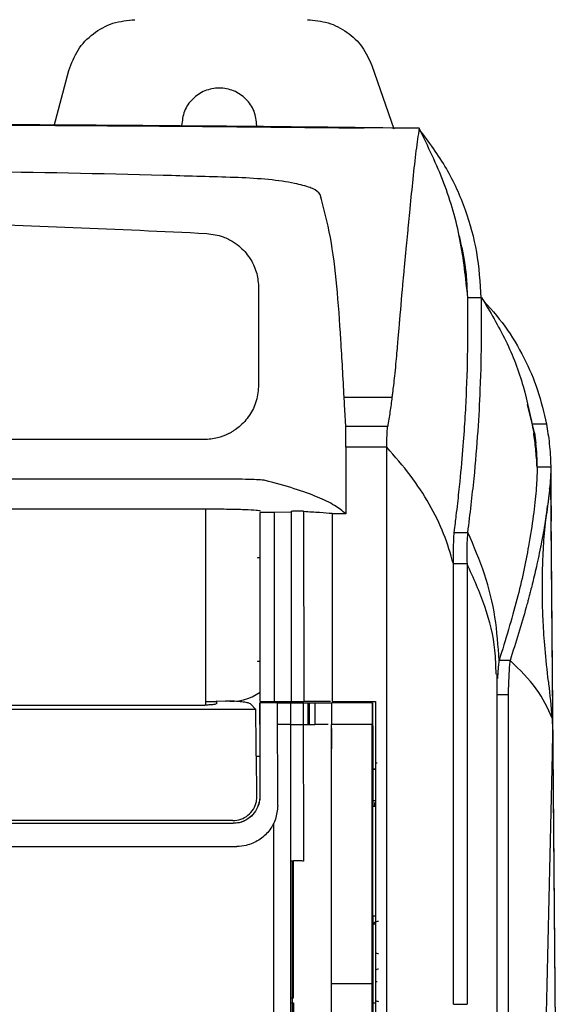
# Model space of a CAD drawing. Extents: x 594 to 1520, y 236 to 1207.
# Tile 24 of 71: x 1086 to 1126, y 750 to 822. Entities that reach past the tile are written whole.
import ezdxf

# ---------------------------------------------------------------- set-up
doc = ezdxf.new("R2010")
doc.units = 0
doc.header["$LTSCALE"] = 5
doc.layers.get('0').update_dxf_attribs({"linetype": 'CONTINUOUS'})

msp = doc.modelspace()

# ---------------------------------------------------------------- linework, layer by layer
at = {"color": 7, "linetype": 'Continuous'}
for p, q in [((1088.992, 814.204), (1090.077, 818.252)), ((1112.236, 818.597), (1113.835, 813.987)), ((1103.95, 802.331), (1103.95, 795.247)), ((1119.242, 801.651), (1120.242, 801.651)), ((1110.201, 794.34), (1113.7, 794.34)), ((1124.111, 791.73), (1123.619, 793.812)), ((1113.383, 792.197), (1110.323, 792.205)), ((1124.991, 792.373), (1123.965, 792.373)), ((1124.111, 791.73), (1124.214, 790.976)), ((1099.95, 791.247), (1061.07, 791.247)), ((1113.323, 790.692), (1110.323, 790.699)), ((1110.323, 790.692), (1110.323, 785.819)), ((1124.314, 789.223), (1124.31, 788.949)), ((1125.314, 789.223), (1124.314, 789.223)), ((1101.456, 788.353), (1063.07, 788.353)), ((1125.337, 786.4), (1125.346, 785.288)), ((1048.589, 786.181), (1100.058, 786.181)), ((1100.058, 786.181), (1100.058, 772.086)), ((1105.091, 785.919), (1104.058, 785.913)), ((1104.058, 772.086), (1104.058, 785.913)), ((1106.323, 785.927), (1105.091, 785.919)), ((1105.091, 785.919), (1105.091, 772.086)), ((1106.323, 785.927), (1106.323, 785.99)), ((1106.323, 785.927), (1106.323, 772.086)), ((1107.239, 786), (1107.248, 772.086)), ((1109.323, 785.855), (1109.323, 785.819)), ((1109.323, 785.819), (1109.323, 772.086)), ((1110.323, 785.819), (1109.323, 785.819)), ((1125.321, 785.977), (1125.783, 729.292)), ((1125.787, 731.17), (1125.346, 785.288)), ((1118.25, 784.463), (1119.25, 784.463)), ((1104.058, 782.607), (1103.862, 782.607)), ((1103.862, 782.607), (1103.862, 782.581)), ((1119.188, 782.164), (1118.188, 782.164)), ((1120.171, 782.211), (1120.168, 782.2)), ((1104.058, 775.009), (1103.862, 775.009)), ((1103.862, 775.009), (1103.862, 774.983)), ((1122.33, 775.099), (1121.53, 775.099)), ((1121.388, 762.636), (1121.385, 774.103)), ((1100.865, 772.137), (1100.863, 771.927)), ((1100.865, 772.137), (1101.553, 772.127)), ((1104.028, 770.42), (1104.028, 771.986)), ((1104.028, 771.986), (1104.029, 771.986)), ((1104.029, 771.986), (1104.03, 770.42)), ((1104.029, 771.986), (1104.039, 771.986)), ((1104.029, 770.42), (1104.029, 771.986)), ((1104.039, 771.986), (1104.043, 765.192)), ((1105.338, 771.986), (1104.039, 771.986)), ((1104.058, 772.086), (1105.091, 772.086)), ((1105.091, 772.086), (1106.323, 772.086)), ((1105.337, 771.986), (1106.288, 771.986)), ((1105.342, 764.484), (1105.338, 771.986)), ((1106.288, 771.986), (1106.288, 770.42)), ((1107.214, 771.986), (1107.214, 770.42)), ((1107.214, 771.986), (1107.537, 771.986)), ((1109.208, 772.086), (1107.248, 772.086)), ((1107.537, 771.986), (1107.537, 770.42)), ((1107.537, 771.986), (1107.648, 771.986)), ((1107.648, 771.986), (1107.648, 770.42)), ((1107.648, 771.986), (1108.07, 771.986)), ((1108.07, 771.986), (1108.07, 770.42)), ((1109.288, 771.986), (1109.288, 770.42)), ((1112.253, 771.986), (1109.288, 771.986)), ((1109.288, 771.986), (1109.288, 770.42)), ((1109.323, 772.086), (1112.488, 772.086)), ((1112.253, 771.986), (1112.252, 770.42)), ((1112.281, 771.986), (1112.253, 771.986)), ((1112.281, 771.986), (1112.281, 770.378)), ((1112.488, 772.086), (1112.488, 751.354)), ((1121.388, 772.592), (1122.188, 772.592)), ((1103.736, 771.495), (1103.343, 771.92)), ((1104.028, 770.42), (1104.029, 770.42)), ((1104.03, 770.42), (1104.029, 770.42)), ((1104.03, 770.42), (1104.03, 770.42)), ((1104.03, 770.42), (1104.033, 765.192)), ((1106.288, 770.42), (1105.338, 770.42)), ((1107.214, 770.42), (1107.537, 770.42)), ((1107.537, 770.42), (1107.648, 770.42)), ((1107.648, 770.42), (1108.07, 770.42)), ((1109.032, 770.42), (1108.07, 770.42)), ((1112.252, 770.42), (1109.288, 770.42)), ((1109.288, 751.454), (1109.288, 770.42)), ((1109.288, 770.42), (1109.288, 770.42)), ((1109.288, 770.124), (1109.288, 768.62)), ((1112.253, 751.454), (1112.252, 770.42)), ((1112.252, 770.42), (1112.257, 770.42)), ((1112.278, 770.42), (1112.257, 770.42)), ((1112.278, 770.42), (1112.288, 770.264)), ((1112.288, 770.264), (1112.288, 764.42)), ((1109.288, 768.62), (1109.288, 768.62)), ((1103.784, 768.083), (1104.058, 768.083)), ((1112.288, 767.154), (1112.488, 767.154)), ((1112.488, 767.133), (1112.288, 767.133)), ((1112.622, 767.578), (1112.488, 767.578)), ((1104.043, 765.192), (1104.033, 765.192)), ((1112.488, 764.82), (1112.288, 764.82)), ((1103.935, 764.502), (1103.925, 764.502)), ((1112.257, 762.155), (1112.255, 764.42)), ((1112.255, 764.42), (1112.288, 764.42)), ((1112.288, 756.42), (1112.288, 764.42)), ((1112.488, 764.42), (1112.288, 764.42)), ((1112.422, 764.711), (1112.422, 764.42)), ((1102.088, 763.184), (1102.079, 763.184)), ((1112.257, 762.155), (1112.26, 756.42)), ((1106.488, 750.42), (1106.488, 760.42)), ((1112.288, 756.42), (1112.26, 756.42)), ((1112.288, 756.42), (1112.288, 750.402)), ((1112.288, 756.42), (1112.488, 756.42)), ((1112.288, 755.82), (1112.488, 755.82)), ((1109.288, 751.454), (1112.253, 751.454)), ((1112.253, 750.402), (1112.253, 751.454)), ((1112.622, 751.583), (1112.488, 751.583)), ((1106.288, 750.42), (1106.488, 750.42)), ((1112.253, 750.402), (1112.257, 750.402)), ((1112.257, 750.402), (1112.275, 750.402)), ((1112.275, 750.402), (1112.288, 750.402)), ((1106.488, 750.026), (1106.288, 750.026)), ((1106.488, 750.048), (1106.488, 747.441)), ((1112.289, 750.048), (1112.488, 750.048)), ((1118.188, 749.944), (1119.188, 749.944))]:
    msp.add_line(p, q, dxfattribs=at)
at = {"color": 8, "linetype": 'Continuous'}
for p, q in [((1124.111, 791.73), (1124.061, 791.73)), ((1100.058, 772.086), (1100.058, 771.803))]:
    msp.add_line(p, q, dxfattribs=at)
at = {"color": 7, "linetype": 'Continuous', "flags": 128}
msp.add_lwpolyline([(1100.058, 772.086), (1100.838, 772.099), (1100.881, 772.1)], dxfattribs=at)
at = {"color": 7, "linetype": 'Continuous'}
for centre, radius, start, end in [((1101.942, 775.764), 3.659, 263.06274, 305.33214), ((1112.722, 755.511), 0.5, 90, 133.40788), ((1112.722, 754.161), 0.5, 241.60958, 270), ((1112.722, 752.011), 0.5, 90, 118.47357), ((1112.722, 750.661), 0.5, 241.60958, 270)]:
    msp.add_arc(centre, radius, start, end, dxfattribs=at)
for points, knots in [([(1090.077, 818.252), (1090.268, 818.766), (1090.651, 819.793), (1091.814, 820.988), (1093.269, 821.802), (1094.361, 821.906), (1094.906, 821.958)], [0, 0, 0, 0, 0.25, 0.5, 0.75, 1, 1, 1, 1]), ([(1107.512, 821.958), (1108.028, 821.911), (1109.06, 821.819), (1110.452, 821.09), (1111.598, 820.013), (1112.023, 819.069), (1112.236, 818.597)], [0, 0, 0, 0, 0.25, 0.5, 0.75, 1, 1, 1, 1]), ([(1103.82, 814.208), (1103.779, 814.568), (1103.696, 815.287), (1103.06, 816.203), (1102.151, 816.815), (1101.07, 817.029), (1099.989, 816.815), (1099.08, 816.203), (1098.444, 815.287), (1098.361, 814.568), (1098.32, 814.208)], [0, 0, 0, 0, 0.125, 0.25, 0.375, 0.5, 0.625, 0.75, 0.875, 1, 1, 1, 1]), ([(1115.688, 814.013), (1112.133, 814.053), (1105.035, 814.133), (1094.146, 814.222), (1083.168, 814.286), (1072.129, 814.326), (1064.751, 814.331), (1061.07, 814.334)], [0, 0, 0, 0, 0.2015037, 0.4022544, 0.6022534, 0.8015015, 1, 1, 1, 1]), ([(1111.668, 814.013), (1108.364, 814.048), (1101.759, 814.117), (1091.657, 814.193), (1081.496, 814.248), (1071.29, 814.283), (1064.478, 814.287), (1061.07, 814.289)], [0, 0, 0, 0, 0.201271, 0.402337, 0.602525, 0.801167, 1, 1, 1, 1]), ([(1115.688, 814.013), (1115.609, 813.491), (1115.451, 812.447), (1115.228, 810.427), (1115.07, 808.834), (1114.982, 807.918), (1114.96, 807.69), (1114.937, 807.459), (1114.915, 807.226), (1114.892, 806.99), (1114.869, 806.752), (1114.846, 806.511), (1114.824, 806.29), (1114.801, 806.051), (1114.773, 805.754), (1114.732, 805.333), (1114.685, 804.846), (1114.635, 804.318), (1114.588, 803.827), (1114.543, 803.349), (1114.429, 802.124), (1114.322, 800.893), (1114.219, 799.663), (1114.187, 799.28), (1114.148, 798.811), (1114.099, 798.227), (1114.038, 797.53), (1113.965, 796.743), (1113.886, 795.959), (1113.81, 795.27), (1113.749, 794.748), (1113.713, 794.456), (1113.698, 794.339)], [0, 0, 0, 0, 0.1399949, 0.2800115, 0.4032431, 0.4153474, 0.4274518, 0.4395563, 0.451661, 0.4637658, 0.4758706, 0.4879756, 0.5000806, 0.5088372, 0.5233311, 0.543562, 0.5695299, 0.5923413, 0.6171229, 0.6366453, 0.6568265, 0.7800142, 0.793388, 0.8077982, 0.8266208, 0.849856, 0.8775034, 0.9087712, 0.9413457, 0.9674084, 0.9869599, 1, 1, 1, 1]), ([(1119.242, 801.651), (1119.092, 803.061), (1118.792, 805.881), (1117.616, 810.041), (1116.33, 812.69), (1115.688, 814.013)], [0, 0, 0, 0, 0.333781, 0.66716, 1, 1, 1, 1]), ([(1120.219, 801.604), (1120.152, 802.726), (1120.023, 804.896), (1119.132, 808.072), (1117.795, 811.13), (1116.395, 813.014), (1115.688, 813.966)], [0, 0, 0, 0, 0.258847, 0.500696, 0.747666, 1, 1, 1, 1]), ([(1102.447, 810.409), (1102.253, 810.415), (1100.428, 810.472), (1093.99, 810.655), (1081.059, 810.92), (1069.757, 810.964), (1063.07, 810.99)], [0, 0, 0, 0, 0.014839, 0.139064, 0.49063, 1, 1, 1, 1]), ([(1108.437, 809.184), (1108.314, 809.328), (1108.17, 809.497), (1107.485, 809.765), (1106.561, 810.011), (1104.72, 810.295), (1103.205, 810.371), (1102.447, 810.409)], [0, 0, 0, 0, 0.250534, 0.294578, 0.502879, 0.751353, 1, 1, 1, 1]), ([(1110.201, 794.34), (1110.125, 795.76), (1109.972, 798.601), (1109.688, 802.524), (1109.256, 806.127), (1108.71, 808.165), (1108.437, 809.184)], [0, 0, 0, 0, 0.24995, 0.499976, 0.750043, 1, 1, 1, 1]), ([(1061.07, 807.388), (1067.588, 807.338), (1080.625, 807.238), (1093.647, 806.63), (1100.158, 806.326)], [0, 0, 0, 0, 0.500005, 1, 1, 1, 1]), ([(1100.158, 806.326), (1100.568, 806.268), (1101.25, 806.173), (1102.065, 805.751), (1102.777, 805.215), (1103.406, 804.444), (1103.864, 803.42), (1103.922, 802.687), (1103.95, 802.331)], [0, 0, 0, 0, 0.199129, 0.331579, 0.440912, 0.635724, 0.823106, 1, 1, 1, 1]), ([(1119.22, 801.813), (1119.21, 802.194), (1119.188, 803.052), (1119.026, 804.264), (1118.812, 805.353), (1118.669, 805.973), (1118.592, 806.236), (1118.591, 806.24)], [0, 0, 0, 0, 0.256226, 0.576867, 0.818644, 0.997495, 1, 1, 1, 1]), ([(1118.25, 784.463), (1118.279, 784.692), (1118.331, 785.099), (1118.417, 785.81), (1118.537, 786.836), (1118.725, 788.597), (1118.987, 791.523), (1119.199, 795.183), (1119.256, 798.849), (1119.247, 800.717), (1119.242, 801.651)], [0, 0, 0, 0, 0.027532, 0.049166, 0.087799, 0.156795, 0.280018, 0.500063, 0.750032, 1, 1, 1, 1]), ([(1119.25, 784.463), (1119.411, 785.805), (1119.733, 788.488), (1120.011, 791.923), (1120.203, 795.456), (1120.255, 798.849), (1120.247, 800.717), (1120.242, 801.651)], [0, 0, 0, 0, 0.166673, 0.333369, 0.500062, 0.750029, 1, 1, 1, 1]), ([(1120.219, 801.604), (1120.822, 800.925), (1122.047, 799.547), (1123.387, 797.261), (1124.423, 794.86), (1124.799, 793.207), (1124.989, 792.372)], [0, 0, 0, 0, 0.245197, 0.498263, 0.746894, 1, 1, 1, 1]), ([(1120.242, 801.651), (1120.868, 800.602), (1122.12, 798.502), (1123.386, 795.161), (1123.835, 792.874), (1124.06, 791.73)], [0, 0, 0, 0, 0.332698, 0.665993, 1, 1, 1, 1]), ([(1103.95, 795.247), (1103.916, 794.851), (1103.849, 794.069), (1103.322, 793), (1102.706, 792.308), (1102.211, 791.941), (1101.973, 791.795), (1101.849, 791.726), (1101.784, 791.692), (1101.75, 791.675), (1101.734, 791.666), (1101.725, 791.662), (1101.721, 791.66), (1101.719, 791.659), (1101.718, 791.659), (1101.717, 791.658), (1101.717, 791.658), (1101.717, 791.658), (1101.717, 791.658), (1101.717, 791.658), (1101.717, 791.658), (1101.462, 791.541), (1100.902, 791.313), (1100.288, 791.27), (1099.95, 791.247)], [0, 0, 0, 0, 0.189853, 0.3752, 0.555754, 0.631386, 0.669062, 0.688893, 0.699059, 0.704204, 0.706793, 0.708091, 0.708741, 0.709066, 0.709229, 0.70931, 0.709351, 0.709371, 0.709382, 0.709387, 0.709389, 0.709392, 0.839883, 1, 1, 1, 1]), ([(1110.323, 792.205), (1110.302, 792.564), (1110.26, 793.281), (1110.221, 793.987), (1110.201, 794.34)], [0, 0, 0, 0, 0.5000543, 1, 1, 1, 1]), ([(1113.698, 794.339), (1113.652, 793.985), (1113.559, 793.278), (1113.443, 792.558), (1113.385, 792.199)], [0, 0, 0, 0, 0.499999, 1, 1, 1, 1]), ([(1110.323, 790.699), (1110.323, 790.872), (1110.323, 791.218), (1110.323, 791.662), (1110.323, 792.014), (1110.323, 792.142), (1110.323, 792.205)], [0, 0, 0, 0, 0.250165, 0.500065, 0.749906, 1, 1, 1, 1]), ([(1113.323, 790.692), (1113.325, 790.839), (1113.327, 791.186), (1113.342, 791.645), (1113.359, 792.013), (1113.375, 792.138), (1113.383, 792.197)], [0, 0, 0, 0, 0.213313, 0.500729, 0.767695, 1, 1, 1, 1]), ([(1124.989, 792.372), (1125.069, 791.912), (1125.228, 790.991), (1125.284, 789.869), (1125.312, 789.308)], [0, 0, 0, 0, 0.5001495, 1, 1, 1, 1]), ([(1124.314, 789.223), (1124.283, 789.68), (1124.222, 790.596), (1124.114, 791.352), (1124.06, 791.73)], [0, 0, 0, 0, 0.499413, 1, 1, 1, 1]), ([(1124.329, 789.153), (1124.323, 789.475), (1124.309, 790.114), (1124.246, 790.69), (1124.214, 790.976)], [0, 0, 0, 0, 0.505246, 1, 1, 1, 1]), ([(1113.323, 751.354), (1113.323, 757.942), (1113.323, 771.119), (1113.323, 784.168), (1113.323, 790.692)], [0, 0, 0, 0, 0.5000063, 1, 1, 1, 1]), ([(1118.188, 782.164), (1117.975, 782.897), (1117.55, 784.363), (1116.471, 786.524), (1115.107, 788.646), (1113.918, 790.01), (1113.323, 790.692)], [0, 0, 0, 0, 0.249998, 0.5, 0.750002, 1, 1, 1, 1]), ([(1125.312, 789.308), (1125.312, 788.741), (1125.311, 787.595), (1125.318, 786.521), (1125.321, 785.977)], [0, 0, 0, 0, 0.494276, 1, 1, 1, 1]), ([(1124.31, 788.949), (1124.291, 788.498), (1124.254, 787.597), (1124.051, 785.717), (1123.646, 783.131), (1122.933, 779.652), (1121.998, 776.616), (1121.53, 775.099)], [0, 0, 0, 0, 0.166661, 0.333331, 0.500007, 0.750002, 1, 1, 1, 1]), ([(1125.309, 788.949), (1125.306, 788.874), (1125.3, 788.704), (1125.283, 788.394), (1125.261, 788.089), (1125.238, 787.817), (1125.218, 787.611), (1125.196, 787.385), (1125.169, 787.139), (1125.137, 786.871), (1125.079, 786.412), (1124.984, 785.746), (1124.844, 784.882), (1124.732, 784.264), (1124.667, 783.924), (1124.65, 783.833), (1124.632, 783.74), (1124.614, 783.648), (1124.596, 783.556), (1124.577, 783.464), (1124.51, 783.126), (1124.393, 782.567), (1124.223, 781.802), (1124.067, 781.134), (1123.929, 780.572), (1123.821, 780.145), (1123.743, 779.843), (1123.694, 779.654), (1123.657, 779.513), (1123.6, 779.299), (1123.221, 777.894), (1122.752, 776.422), (1122.33, 775.099)], [0, 0, 0, 0, 0.03007, 0.068137, 0.114201, 0.134487, 0.156007, 0.178762, 0.202752, 0.227978, 0.25444, 0.328258, 0.399311, 0.459548, 0.466175, 0.472775, 0.479349, 0.485895, 0.492414, 0.498906, 0.505371, 0.563139, 0.613269, 0.655761, 0.690616, 0.717833, 0.733862, 0.745176, 0.751778, 0.758937, 0.783216, 1, 1, 1, 1]), ([(1125.314, 789.223), (1125.313, 789.178), (1125.313, 789.09), (1125.31, 788.996), (1125.309, 788.949)], [0, 0, 0, 0, 0.499999, 1, 1, 1, 1]), ([(1104.429, 788.262), (1104.342, 788.275), (1104.168, 788.299), (1103.468, 788.329), (1102.532, 788.349), (1101.815, 788.352), (1101.456, 788.353)], [0, 0, 0, 0, 0.250319, 0.500489, 0.750144, 1, 1, 1, 1]), ([(1110.32, 785.819), (1110.073, 786.025), (1109.581, 786.433), (1108.301, 787.046), (1106.653, 787.655), (1105.168, 788.061), (1104.429, 788.262)], [0, 0, 0, 0, 0.251313, 0.500012, 0.751282, 1, 1, 1, 1]), ([(1125.337, 786.4), (1125.33, 786.735), (1125.321, 787.153), (1125.241, 787.595), (1125.225, 787.683)], [0, 0, 0, 0, 0.801754, 1, 1, 1, 1]), ([(1125.135, 773.553), (1125.047, 774.381), (1124.873, 776.035), (1124.745, 777.928), (1124.694, 779.529), (1124.691, 780.909), (1124.723, 782.504), (1124.832, 784.41), (1124.993, 785.721), (1125.077, 786.393)], [0, 0, 0, 0, 0.129714, 0.25929, 0.384513, 0.502032, 0.658825, 0.824962, 1, 1, 1, 1]), ([(1100.058, 786.181), (1100.32, 786.181), (1100.852, 786.18), (1101.868, 786.168), (1102.976, 786.141), (1103.883, 786.093), (1103.999, 786.056), (1104.058, 786.038)], [0, 0, 0, 0, 0.123886, 0.251076, 0.500573, 0.750104, 1, 1, 1, 1]), ([(1107.239, 786), (1107.205, 786.001), (1107.138, 786.004), (1106.991, 786.007), (1106.831, 786.008), (1106.67, 786.007), (1106.526, 786.005), (1106.414, 786.001), (1106.338, 785.995), (1106.328, 785.992), (1106.323, 785.99)], [0, 0, 0, 0, 0.127793, 0.252006, 0.378627, 0.501825, 0.625963, 0.748532, 0.873388, 1, 1, 1, 1]), ([(1107.239, 786), (1107.65, 785.976), (1108.459, 785.93), (1109.038, 785.88), (1109.323, 785.855)], [0, 0, 0, 0, 0.507053, 1, 1, 1, 1]), ([(1118.188, 782.164), (1118.189, 782.426), (1118.192, 782.949), (1118.207, 783.588), (1118.224, 784.16), (1118.241, 784.363), (1118.25, 784.463)], [0, 0, 0, 0, 0.250514, 0.499147, 0.750988, 1, 1, 1, 1]), ([(1119.25, 784.463), (1119.236, 784.361), (1119.207, 784.156), (1119.171, 783.589), (1119.156, 782.949), (1119.177, 782.426), (1119.188, 782.164)], [0, 0, 0, 0, 0.249866, 0.500043, 0.749893, 1, 1, 1, 1]), ([(1121.53, 775.099), (1121.46, 776.155), (1121.319, 778.268), (1120.554, 781.409), (1119.684, 783.445), (1119.25, 784.463)], [0, 0, 0, 0, 0.333332, 0.666668, 1, 1, 1, 1]), ([(1118.188, 749.944), (1118.188, 755.335), (1118.188, 766.118), (1118.188, 776.815), (1118.188, 782.164)], [0, 0, 0, 0, 0.500001, 1, 1, 1, 1]), ([(1119.188, 782.164), (1119.188, 776.815), (1119.188, 766.118), (1119.188, 755.335), (1119.188, 749.944)], [0, 0, 0, 0, 0.499999, 1, 1, 1, 1]), ([(1121.53, 775.099), (1121.511, 774.996), (1121.474, 774.79), (1121.437, 774.278), (1121.422, 773.905), (1121.417, 773.777)], [0, 0, 0, 0, 0.395908, 0.792354, 1, 1, 1, 1]), ([(1122.33, 775.099), (1122.315, 774.996), (1122.284, 774.789), (1122.255, 774.163), (1122.222, 773.464), (1122.199, 772.883), (1122.188, 772.592)], [0, 0, 0, 0, 0.24974, 0.500031, 0.749943, 1, 1, 1, 1]), ([(1125.406, 770.873), (1125.085, 771.594), (1124.444, 773.036), (1123.035, 774.411), (1122.33, 775.099)], [0, 0, 0, 0, 0.499999, 1, 1, 1, 1]), ([(1125.126, 773.614), (1125.136, 773.533), (1125.229, 772.716), (1125.322, 771.746), (1125.405, 770.873)], [0, 0, 0, 0, 0.100152, 1, 1, 1, 1]), ([(1103.343, 771.92), (1103.302, 771.943), (1103.219, 771.989), (1102.85, 772.052), (1102.349, 772.1), (1101.886, 772.121), (1101.619, 772.126), (1101.553, 772.127)], [0, 0, 0, 0, 0.231993, 0.46401, 0.695368, 0.92529, 1, 1, 1, 1]), ([(1106.288, 771.986), (1106.294, 771.986), (1106.305, 771.986), (1106.392, 771.986), (1106.522, 771.986), (1106.681, 771.986), (1106.852, 771.986), (1107.013, 771.986), (1107.138, 771.986), (1107.192, 771.986), (1107.214, 771.986)], [0, 0, 0, 0, 0.132332, 0.264671, 0.395878, 0.526551, 0.654251, 0.783722, 0.910964, 1, 1, 1, 1]), ([(1106.323, 772.086), (1106.328, 772.086), (1106.338, 772.086), (1106.416, 772.086), (1106.532, 772.086), (1106.681, 772.086), (1106.846, 772.086), (1107.006, 772.086), (1107.151, 772.086), (1107.216, 772.086), (1107.248, 772.086)], [0, 0, 0, 0, 0.126011, 0.249763, 0.372194, 0.499542, 0.624798, 0.749897, 0.874648, 1, 1, 1, 1]), ([(1108.07, 771.986), (1108.249, 771.986), (1108.674, 771.986), (1109.02, 771.986), (1109.221, 771.986)], [0, 0, 0, 0, 0.42047, 1, 1, 1, 1]), ([(1122.188, 772.592), (1122.188, 766.633), (1122.188, 754.714), (1122.188, 736.759), (1122.188, 724.755), (1122.188, 718.753)], [0, 0, 0, 0, 0.33334, 0.666674, 1, 1, 1, 1]), ([(1074.288, 771.809), (1078.579, 771.81), (1087.184, 771.811), (1095.724, 771.823), (1100.004, 771.829)], [0, 0, 0, 0, 0.498734, 1, 1, 1, 1]), ([(1103.736, 771.494), (1100.89, 771.495), (1095.2, 771.495), (1085.376, 771.495), (1078.394, 771.495), (1074.288, 771.495)], [0, 0, 0, 0, 0.291745, 0.583492, 1, 1, 1, 1]), ([(1100.863, 771.927), (1100.852, 771.915), (1100.83, 771.89), (1100.656, 771.859), (1100.4, 771.837), (1100.164, 771.83), (1100.029, 771.829), (1100.004, 771.829)], [0, 0, 0, 0, 0.237602, 0.47522, 0.712175, 0.947889, 1, 1, 1, 1]), ([(1103.823, 765.184), (1103.814, 765.897), (1103.786, 768.002), (1103.756, 770.104), (1103.736, 771.495)], [0, 0, 0, 0, 0.338713, 1, 1, 1, 1]), ([(1125.405, 770.873), (1125.412, 770.767), (1125.426, 770.555), (1125.432, 769.928), (1125.428, 769.15), (1125.416, 768.551), (1125.409, 768.25)], [0, 0, 0, 0, 0.250735, 0.500001, 0.749265, 1, 1, 1, 1]), ([(1106.288, 770.42), (1106.288, 767.078), (1106.288, 760.391), (1106.288, 749.778), (1106.288, 742.501), (1106.288, 738.591)], [0, 0, 0, 0, 0.316152, 0.632518, 1, 1, 1, 1]), ([(1106.288, 770.42), (1106.293, 770.42), (1106.303, 770.42), (1106.381, 770.42), (1106.499, 770.42), (1106.648, 770.42), (1106.811, 770.42), (1106.972, 770.42), (1107.116, 770.42), (1107.181, 770.42), (1107.214, 770.42)], [0, 0, 0, 0, 0.125098, 0.249825, 0.374862, 0.499646, 0.624622, 0.749516, 0.874414, 1, 1, 1, 1]), ([(1107.214, 770.42), (1107.214, 770.42), (1107.214, 768.805), (1107.218, 765.504), (1107.22, 762.162), (1107.222, 760.424)], [0, 0, 0, 0, 0.000006, 0.479842, 1, 1, 1, 1]), ([(1125.409, 768.25), (1125.277, 762.616), (1125.018, 751.52), (1124.634, 735.099), (1124.38, 724.312), (1124.256, 719.003)], [0, 0, 0, 0, 0.343782, 0.67705, 1, 1, 1, 1]), ([(1102.066, 763.384), (1102.265, 763.404), (1102.665, 763.443), (1103.193, 763.752), (1103.59, 764.207), (1103.799, 764.713), (1103.816, 765.05), (1103.823, 765.184)], [0, 0, 0, 0, 0.213238, 0.426423, 0.640996, 0.857326, 1, 1, 1, 1]), ([(1104.033, 765.192), (1104.032, 765.133), (1104.029, 765.014), (1104.002, 764.782), (1103.956, 764.614), (1103.925, 764.502)], [0, 0, 0, 0, 0.2525188, 0.5050353, 1, 1, 1, 1]), ([(1104.043, 765.192), (1104.041, 765.133), (1104.038, 765.014), (1104.012, 764.782), (1103.965, 764.614), (1103.935, 764.502)], [0, 0, 0, 0, 0.252558, 0.5051161, 1, 1, 1, 1]), ([(1103.925, 764.502), (1103.836, 764.307), (1103.658, 763.916), (1103.157, 763.465), (1102.606, 763.214), (1102.223, 763.192), (1102.079, 763.184)], [0, 0, 0, 0, 0.264773, 0.528298, 0.821716, 1, 1, 1, 1]), ([(1103.935, 764.502), (1103.846, 764.307), (1103.667, 763.916), (1103.167, 763.465), (1102.615, 763.214), (1102.233, 763.192), (1102.088, 763.184)], [0, 0, 0, 0, 0.264735, 0.528226, 0.821521, 1, 1, 1, 1]), ([(1105.342, 764.484), (1105.31, 764.143), (1105.262, 763.634), (1104.978, 763.023), (1104.702, 762.607), (1104.36, 762.244), (1103.964, 761.942), (1103.522, 761.711), (1102.984, 761.526), (1102.581, 761.499), (1102.346, 761.484)], [0, 0, 0, 0, 0.214447, 0.32048, 0.426508, 0.532531, 0.638554, 0.744577, 0.850605, 1, 1, 1, 1]), ([(1102.066, 763.384), (1099.216, 763.384), (1093.51, 763.384), (1084.24, 763.384), (1077.823, 763.384), (1074.288, 763.384)], [0, 0, 0, 0, 0.309468, 0.619606, 1, 1, 1, 1]), ([(1071.958, 763.184), (1074.773, 763.184), (1080.411, 763.184), (1090.48, 763.184), (1097.677, 763.184), (1102.079, 763.184)], [0, 0, 0, 0, 0.279169, 0.559128, 1, 1, 1, 1]), ([(1071.967, 763.184), (1074.829, 763.184), (1080.563, 763.184), (1090.63, 763.184), (1097.782, 763.184), (1102.088, 763.184)], [0, 0, 0, 0, 0.283792, 0.568689, 1, 1, 1, 1]), ([(1105.055, 738.591), (1105.055, 742.702), (1105.055, 750.923), (1105.055, 759.109), (1105.055, 763.202)], [0, 0, 0, 0, 0.500019, 1, 1, 1, 1]), ([(1121.388, 718.753), (1121.388, 724.755), (1121.388, 736.758), (1121.388, 751.588), (1121.388, 760.392), (1121.388, 763.235)], [0, 0, 0, 0, 0.403712, 0.807429, 1, 1, 1, 1]), ([(1071.934, 761.484), (1074.806, 761.484), (1080.552, 761.484), (1090.717, 761.484), (1097.954, 761.484), (1102.346, 761.484)], [0, 0, 0, 0, 0.282158, 0.564318, 1, 1, 1, 1]), ([(1107.222, 760.424), (1107.189, 760.425), (1107.123, 760.426), (1106.974, 760.426), (1106.808, 760.427), (1106.639, 760.426), (1106.487, 760.426), (1106.369, 760.425), (1106.299, 760.423), (1106.291, 760.423), (1106.288, 760.422)], [0, 0, 0, 0, 0.128834, 0.25771, 0.385734, 0.512938, 0.640029, 0.767753, 0.896593, 1, 1, 1, 1]), ([(1106.405, 760.436), (1106.404, 756.818), (1106.403, 749.529), (1106.404, 742.214), (1106.405, 738.53)], [0, 0, 0, 0, 0.4964188, 1, 1, 1, 1]), ([(1109.288, 708.529), (1109.288, 715.773), (1109.288, 730.119), (1109.288, 744.389), (1109.288, 751.454)], [0, 0, 0, 0, 0.504941, 1, 1, 1, 1]), ([(1112.488, 751.354), (1112.488, 743.877), (1112.488, 728.765), (1112.488, 713.571), (1112.488, 705.893)], [0, 0, 0, 0, 0.494733, 1, 1, 1, 1]), ([(1113.323, 718.222), (1113.323, 723.756), (1113.323, 734.825), (1113.323, 745.844), (1113.323, 751.354)], [0, 0, 0, 0, 0.499999, 1, 1, 1, 1]), ([(1112.254, 708.085), (1112.253, 715.225), (1112.251, 729.367), (1112.253, 743.437), (1112.253, 750.402)], [0, 0, 0, 0, 0.504899, 1, 1, 1, 1]), ([(1112.289, 750.402), (1112.288, 745.732), (1112.287, 736.371), (1112.287, 722.259), (1112.288, 712.814), (1112.289, 708.085)], [0, 0, 0, 0, 0.332113, 0.66565, 1, 1, 1, 1])]:
    msp.add_open_spline(points, degree=3, knots=knots, dxfattribs=at)
at = {"color": 8, "linetype": 'Continuous'}
msp.add_open_spline([(1121.313, 774.099), (1121.298, 774.678), (1121.257, 776.339), (1120.592, 779.059), (1119.656, 781.129), (1119.188, 782.164)], degree=3, knots=[0, 0, 0, 0, 0.2110618, 0.605538, 1, 1, 1, 1], dxfattribs=at)

doc.saveas('drawing.dxf')
